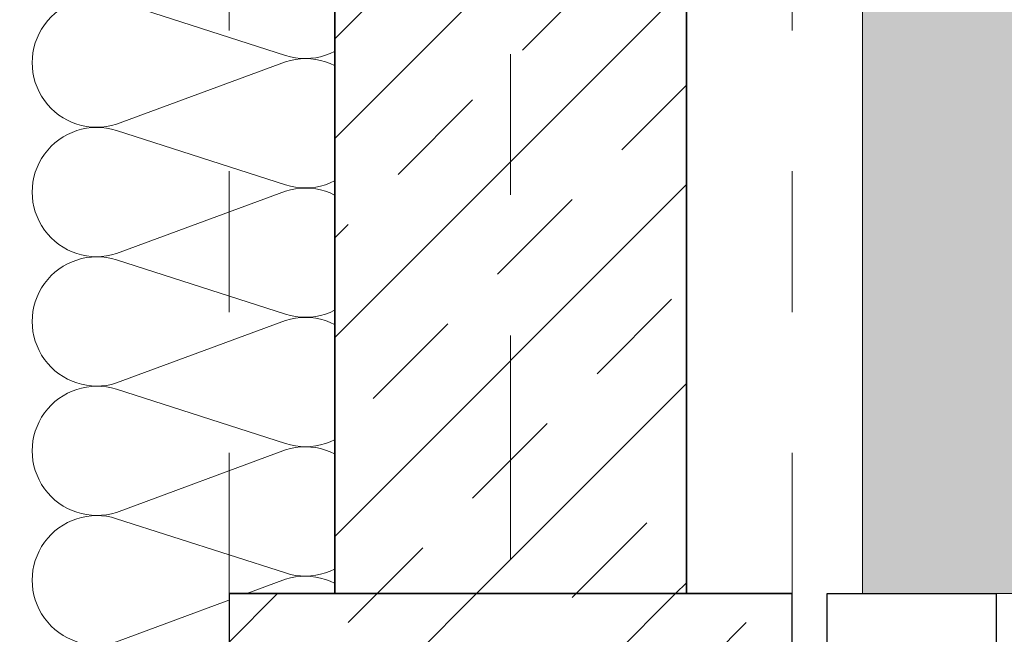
# Model space of a CAD drawing. Header units: metres. Extents: x -180 to 4, y -49 to 6.
# Tile 46 of 256: x -160.57 to -159.87, y -39.076 to -38.639. Entities that reach past the tile are written whole.
import ezdxf

# ---------------------------------------------------------------- set-up
doc = ezdxf.new("R2010")
doc.units = ezdxf.units.M
doc.header["$LTSCALE"] = 0.05
doc.header["$PDMODE"] = 1
doc.header["$PDSIZE"] = -2
doc.linetypes.add('Linienart-20', pattern=[2.116531, 1.058062, -1.058469])
doc.linetypes.add('Linienart-53', pattern=[5.291531, 3.175, -1.058062, 0.352704, -0.705764])
doc.layers.get('0').update_dxf_attribs({"lineweight": 25})
for name, color, linetype, lineweight, true_color in [('30 -33 Aussenwände- 3 Aussenstützen', 7, 'Continuous', 50, 0x0000dd), ('30 -33 Aussenwände- 7 Fassade_ Elemente', 7, 'Continuous', 9, 0x00aacc), ('30 -34 Innenwände- 1 tragend', 7, 'Continuous', 13, 0xdd0806), ('30 -35 Decken- 1 Konstruktion-Träger- Stahlbeton', 7, 'Continuous', 13, 0x33aa00), ('70 -76 Bemaßung- 2 Allgemein', 7, 'Continuous', 5, 0x6666cc)]:
    doc.layers.add(name, color=color, linetype=linetype, lineweight=lineweight, true_color=true_color)
for name, color, linetype, lineweight in [('70 -71 Achsen- 1 Gebäudeachsen', 7, 'Linienart-53', 18), ('70 -72 Beschriftung-14 Schatten', 7, 'Continuous', 5), ('70 -73 Bauteildarst.- 1 Ansicht 0.15', 7, 'Continuous', 15), ('Keine', 7, 'Continuous', 9)]:
    doc.layers.add(name, color=color, linetype=linetype, lineweight=lineweight)
doc.styles.add('Arial', font='arial.ttf')
doc.dimstyles.new('k+k 1_50', dxfattribs={"dimtxt": 0.100689, "dimasz": 0.05302, "dimexe": 0.05, "dimexo": 0.15, "dimgap": 0.01, "dimtad": 1, "dimdec": 3, "dimtxsty": 'Arial', "dimblk": 'VW_SLASH', "dimblk1": 'VW_SLASH', "dimblk2": 'VW_SLASH', "dimcen": 0, "dimdle": 0.05, "dimadec": 3, "dimazin": 0, "dimtfac": 0.75, "dimtdec": 3, "dimtix": 1, "dimtmove": 0, "dimatfit": 0, "dimldrblk": 'VW_SLASH-1', "dimfxl": 0.125, "dimfxlon": 1, "dimfrac": 2, "dimtolj": 1, "dimarcsym": 0})
doc.dimstyles.new('k+k_klein', dxfattribs={"dimtxt": 0.100689, "dimasz": 0.05302, "dimexe": 0.05, "dimexo": 0.15, "dimgap": 0.005, "dimtad": 1, "dimdec": 3, "dimtxsty": 'Arial', "dimblk": 'VW_SLASH-2', "dimblk1": 'VW_SLASH-2', "dimblk2": 'VW_SLASH-2', "dimcen": 0, "dimdle": 0.025, "dimadec": 3, "dimazin": 0, "dimtfac": 0.75, "dimtdec": 3, "dimtix": 1, "dimtmove": 0, "dimatfit": 0, "dimldrblk": 'VW_FILLEDARROW', "dimfxl": 0.1, "dimfxlon": 1, "dimfrac": 2, "dimtolj": 1, "dimarcsym": 0})
pattern_1 = [(45, (0, 0), (0.07071068, -0.07071068), []), (45, (0.03536, -0.03536), (0.07071068, -0.07071068), [0.075, -0.05])]

# ---------------------------------------------------------------- blocks, each defined once
blk = doc.blocks.new('Gruppe-971')
at = {"layer": '30 -33 Aussenwände- 7 Fassade_ Elemente', "lineweight": 9, "transparency": 33554687, "flags": 128}
for points in [[(0.2065, -11.47915, 1.372583), (0.2065, -11.39172), (0.0865, -11.43029, -1.372995), (0.0865, -11.34286), (0.2065, -11.38722, 1.372583), (0.2065, -11.29979), (0.0865, -11.33836, -1.372995), (0.0865, -11.25093), (0.2065, -11.29529, 1.372583), (0.2065, -11.20787), (0.0865, -11.24643, -1.372995), (0.0865, -11.15901), (0.2065, -11.20337, 1.372583), (0.2065, -11.11594), (0.0865, -11.15451, -1.372995), (0.0865, -11.06708), (0.2065, -11.11144, 1.372583), (0.2065, -11.02402), (0.0865, -11.06258, -1.372995), (0.0865, -10.97515), (0.2065, -11.01952, 1.372583), (0.2065, -10.93209), (0.0865, -10.97065, -1.372995), (0.0865, -10.88323)], [(0.2665, -11.528, 0.513088), (0.2065, -11.48365), (0.0865, -11.52221, -1.372995), (0.0865, -11.43479), (0.2065, -11.47915, 1.372583), (0.2065, -11.39172), (0.0865, -11.43029, -1.372995), (0.0865, -11.34286), (0.2065, -11.38722, 1.372583), (0.2065, -11.29979)]]:
    blk.add_lwpolyline(points, format="xyb", dxfattribs=at)
blk = doc.blocks.new('Gruppe-972')
at = {"layer": '30 -33 Aussenwände- 7 Fassade_ Elemente', "transparency": 33554687}
blk.add_blockref('Gruppe-971', (0, 0), dxfattribs=at)
blk = doc.blocks.new('Dämmung-63')
at = {"layer": '30 -33 Aussenwände- 7 Fassade_ Elemente', "color": 7, "transparency": 33554687}
blk.add_blockref('Gruppe-972', (0, 0), dxfattribs=at)
at = {"layer": '30 -33 Aussenwände- 7 Fassade_ Elemente', "color": 0, "flags": 1}
for tag in ['instanceID', 'prm0_value', 'prm1_value', 'prm2_value', 'prm3_value', 'prm4_value', 'prm5_value', 'prm6_value', 'IFC_UUID', 'prm0_name', 'prm0_type', 'prm1_name', 'prm1_type', 'prm2_name', 'prm2_type', 'prm3_name', 'prm3_type', 'prm4_name', 'prm4_type', 'prm5_name', 'prm5_type', 'prm6_name', 'prm6_type']:
    blk.add_attdef(tag, (-160.5718, -39.22204), '', height=0.00018, dxfattribs=at)
blk = doc.blocks.new('Gruppe-979')
at = {"color": 255}
blk.add_wipeout([(-160.818, -31.19704), (-160.818, -39.44704), (-160.021, -39.44704), (-160.021, -31.19704)], dxfattribs=at).dxf.layer = '30 -33 Aussenwände- 7 Fassade_ Elemente'
blk.add_wipeout([(-160.576, -31.42204), (-160.228, -31.42204), (-160.228, -39.22204), (-160.576, -39.22204), (-160.576, -39.37704), (-160.818, -39.37704), (-160.818, -31.26204), (-160.576, -31.26204)], dxfattribs=at).dxf.layer = '30 -33 Aussenwände- 7 Fassade_ Elemente'
at = {"layer": '30 -33 Aussenwände- 7 Fassade_ Elemente', "flags": 128}
blk.add_lwpolyline([(-160.576, -31.42204), (-160.228, -31.42204), (-160.228, -39.22204), (-160.576, -39.22204), (-160.576, -39.37704), (-160.818, -39.37704), (-160.818, -31.26204), (-160.576, -31.26204)], close=True, dxfattribs=at)
at = {"color": 255, "lineweight": 25}
blk.add_wipeout([(-160.576, -31.19704), (-160.576, -39.44704), (-160.461, -39.44704), (-160.461, -39.22204), (-160.303, -39.22204), (-160.303, -31.42204), (-160.461, -31.42204), (-160.461, -31.19704)], dxfattribs=at).dxf.layer = '30 -33 Aussenwände- 7 Fassade_ Elemente'
at = {"layer": '30 -33 Aussenwände- 7 Fassade_ Elemente', "lineweight": 25, "flags": 128}
blk.add_lwpolyline([(-160.461, -39.44704), (-160.461, -39.22204), (-160.303, -39.22204), (-160.303, -31.42204), (-160.461, -31.42204), (-160.461, -31.19704)], dxfattribs=at)
at = {"layer": '30 -33 Aussenwände- 7 Fassade_ Elemente', "xscale": -1}
blk.add_blockref('Dämmung-63', (-160.2945, -27.69404), dxfattribs=at)
blk = doc.blocks.new('Gruppe-2243')
at = {"color": 255}
blk.add_wipeout([(-152.621, -40.04404), (-160.221, -40.04404), (-160.221, -39.04704), (-152.621, -39.04704)], dxfattribs=at).dxf.layer = '30 -33 Aussenwände- 7 Fassade_ Elemente'
blk.add_wipeout([(-152.846, -39.80204), (-152.846, -39.04704), (-159.996, -39.04704), (-159.996, -39.80204), (-160.151, -39.80204), (-160.151, -40.04404), (-152.691, -40.04404), (-152.691, -39.80204)], dxfattribs=at).dxf.layer = '30 -33 Aussenwände- 7 Fassade_ Elemente'
at = {"layer": '30 -33 Aussenwände- 7 Fassade_ Elemente', "flags": 128}
blk.add_lwpolyline([(-152.846, -39.80204), (-152.846, -39.04704), (-159.996, -39.04704), (-159.996, -39.80204), (-160.151, -39.80204), (-160.151, -40.04404), (-152.691, -40.04404), (-152.691, -39.80204)], close=True, dxfattribs=at)
at = {"color": 255, "lineweight": 25}
blk.add_wipeout([(-159.876, -39.54704), (-159.996, -39.54704), (-159.996, -39.04704), (-159.876, -39.04704)], dxfattribs=at).dxf.layer = '30 -33 Aussenwände- 7 Fassade_ Elemente'
at = {"layer": '30 -33 Aussenwände- 7 Fassade_ Elemente', "lineweight": 25, "flags": 128}
blk.add_lwpolyline([(-159.876, -39.54704), (-159.996, -39.54704), (-159.996, -39.04704), (-159.876, -39.04704)], close=True, dxfattribs=at)
blk = doc.blocks.new('Gruppe-11489')
at = {"layer": '30 -33 Aussenwände- 3 Aussenstützen', "linetype": 'Continuous', "lineweight": 9, "transparency": 33554687}
for p, q in [((-160.221, -39.49704), (-160.221, -39.39704)), ((-160.271, -39.44704), (-160.171, -39.44704))]:
    blk.add_line(p, q, dxfattribs=at)
blk = doc.blocks.new('Gruppe-11490')
at = {"color": 255, "lineweight": 25, "transparency": 33554687}
blk.add_wipeout([(-160.421, -39.04704), (-160.421, -39.64704), (-160.021, -39.64704), (-160.021, -39.04704)], dxfattribs=at).dxf.layer = '30 -33 Aussenwände- 3 Aussenstützen'
at = {"layer": '30 -33 Aussenwände- 3 Aussenstützen', "linetype": 'Continuous', "lineweight": 9, "transparency": 33554687}
h = blk.add_hatch(dxfattribs=at)
h.set_pattern_fill('Stahlbeton1 1mm SRF', style=0, pattern_type=2)
h.set_pattern_definition(pattern_1)
h.paths.add_polyline_path([(-160.421, -39.04704), (-160.421, -39.64704), (-160.021, -39.64704), (-160.021, -39.04704)])
at = {"layer": '30 -33 Aussenwände- 3 Aussenstützen', "lineweight": 25, "transparency": 33554687, "flags": 128}
blk.add_lwpolyline([(-160.421, -39.04704), (-160.421, -39.64704), (-160.021, -39.64704), (-160.021, -39.04704)], close=True, dxfattribs=at)
at = {"layer": '30 -33 Aussenwände- 3 Aussenstützen', "transparency": 33554687}
blk.add_blockref('Gruppe-11489', (0, 0), dxfattribs=at)
blk = doc.blocks.new('Gruppe-11491')
at = {"layer": '30 -33 Aussenwände- 3 Aussenstützen', "color": 7}
blk.add_blockref('Gruppe-11490', (0, 0), dxfattribs=at)
at = {"layer": '30 -33 Aussenwände- 3 Aussenstützen', "color": 0, "flags": 1}
for tag in ['instanceID', 'IFC_UUID']:
    blk.add_attdef(tag, (-160.421, -39.64704), '', height=0.00018, dxfattribs=at)
blk = doc.blocks.new('Gruppe-12183')
at = {"layer": '30 -35 Decken- 1 Konstruktion-Träger- Stahlbeton', "color": 7, "linetype": 'Linienart-20', "lineweight": 13, "transparency": 33554687}
for p, q in [((-160.421, -39.04704), (-160.421, -11.89704)), ((-160.021, -39.04704), (-160.021, -11.89704))]:
    blk.add_line(p, q, dxfattribs=at)
at = {"layer": '30 -35 Decken- 1 Konstruktion-Träger- Stahlbeton', "color": 7, "linetype": 'Continuous', "lineweight": 35, "transparency": 33554687, "flags": 128}
blk.add_lwpolyline([(-160.421, -39.04704), (-160.021, -39.04704)], dxfattribs=at)
at = {"layer": '30 -35 Decken- 1 Konstruktion-Träger- Stahlbeton', "color": 0, "flags": 1}
for tag in ['instanceID', 'IFC_UUID']:
    blk.add_attdef(tag, (-160.421, -39.04704), '', height=0.00018, dxfattribs=at)
blk = doc.blocks.new('_01-OG1_Tragwerk (2D)')
at = {"layer": '30 -33 Aussenwände- 7 Fassade_ Elemente', "color": 7}
blk.add_blockref('Gruppe-979', (0, 0), dxfattribs=at)
blk.add_blockref('Gruppe-2243', (0, 0), dxfattribs=at)
at = {"color": 255, "lineweight": 5, "transparency": 33554687}
blk.add_wipeout([(-160.096, -39.04704), (-160.346, -39.04704), (-160.346, -31.39704), (-160.096, -31.39704)], dxfattribs=at).dxf.layer = '30 -34 Innenwände- 1 tragend'
at = {"layer": '30 -34 Innenwände- 1 tragend', "linetype": 'Continuous', "lineweight": 9, "transparency": 33554687}
h = blk.add_hatch(dxfattribs=at)
h.set_pattern_fill('Stahlbeton1 1mm SRF', style=0, pattern_type=2)
h.set_pattern_definition(pattern_1)
h.paths.add_polyline_path([(-160.096, -39.04704), (-160.346, -39.04704), (-160.346, -31.39704), (-160.096, -31.39704)])
at = {"color": 255, "lineweight": 5, "transparency": 33554687}
blk.add_wipeout([(-160.346, -39.04704), (-160.096, -39.04704), (-160.096, -31.39704), (-160.346, -31.39704)], dxfattribs=at).dxf.layer = '30 -34 Innenwände- 1 tragend'
at = {"layer": '30 -34 Innenwände- 1 tragend', "linetype": 'Continuous', "lineweight": 9, "transparency": 33554687}
h = blk.add_hatch(dxfattribs=at)
h.set_pattern_fill('Stahlbeton1  SRF', style=0, pattern_type=2)
h.set_pattern_definition([(45, (0, 0), (0.07071068, -0.07071068), []), (45, (0.03536, -0.03536), (0.07071068, -0.07071068), [0.075, -0.05])])
h.paths.add_polyline_path([(-160.346, -39.04704), (-160.096, -39.04704), (-160.096, -31.39704), (-160.346, -31.39704)])
at = {"layer": '30 -34 Innenwände- 1 tragend', "color": 7, "linetype": 'Continuous', "lineweight": 35, "transparency": 33554687}
for p, q in [((-160.346, -39.04704), (-160.346, -31.39704)), ((-160.096, -39.04704), (-160.096, -31.39704))]:
    blk.add_line(p, q, dxfattribs=at)
at = {"layer": '30 -34 Innenwände- 1 tragend', "transparency": 33554687}
for p, q in [((-160.346, -39.04704), (-160.346, -31.39704)), ((-160.096, -39.04704), (-160.096, -31.39704)), ((-160.096, -39.04704), (-160.346, -39.04704))]:
    blk.add_line(p, q, dxfattribs=at)
at = {"layer": '30 -33 Aussenwände- 3 Aussenstützen'}
blk.add_blockref('Gruppe-11491', (0, 0), dxfattribs=at)
at = {"layer": '30 -35 Decken- 1 Konstruktion-Träger- Stahlbeton', "transparency": 33554687}
blk.add_blockref('Gruppe-12183', (0, 0), dxfattribs=at)
blk = doc.blocks.new('_OG1_2D (2D)')
at = {"layer": '70 -72 Beschriftung-14 Schatten', "linetype": 'Continuous', "lineweight": 0}
blk.add_hatch(color=7, dxfattribs=at).paths.add_polyline_path([(-159.97099996, -11.94704198), (-159.09413416, -11.94704198), (-159.09413416, -37.57385778), (-99.54599996, -37.57385778), (-99.54599996, -39.04704198), (-159.97099996, -39.04704198)])
at = {"layer": '70 -73 Bauteildarst.- 1 Ansicht 0.15', "flags": 128}
blk.add_lwpolyline([(-159.97099996, -11.94704198), (-99.54599996, -11.94704198), (-99.54599996, -39.04704198), (-159.97099996, -39.04704198)], close=True, dxfattribs=at)
blk = doc.blocks.new('VW_SLASH')
at = {"color": 0, "linetype": 'ByBlock', "lineweight": -2, "transparency": 16777216}
blk.add_line((0.943, 0), (-1, 0), dxfattribs=at)
at = {"color": 0, "lineweight": 20, "transparency": 16777216, "flags": 128}
blk.add_lwpolyline([(0.5, 0.5), (-0.5, -0.5)], dxfattribs=at)
blk = doc.blocks.new('*D16287')
at = {"layer": '70 -76 Bemaßung- 2 Allgemein', "color": 0, "lineweight": -2}
for p, q in [((-176.643, -31.79404), (-176.818, -31.79404)), ((-176.768, -38.99402), (-176.768, -31.84706)), ((-176.643, -39.04704), (-176.818, -39.04704))]:
    blk.add_line(p, q, dxfattribs=at)
at = {"layer": 'Defpoints', "color": 0}
for p in [(-176.768, -31.79404), (-175.381, -31.79404), (-159.876, -39.04704)]:
    blk.add_point(p, dxfattribs=at)
at = {"layer": '70 -76 Bemaßung- 2 Allgemein', "color": 0, "lineweight": -2, "xscale": 0.05302001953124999, "yscale": 0.05302001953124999, "zscale": 0.05302001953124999}
for p, rotation in [((-176.768, -31.79404), 90), ((-176.768, -39.04704), 270)]:
    blk.add_blockref('VW_SLASH', p, dxfattribs=dict(at, rotation=rotation))
at = {"layer": '70 -76 Bemaßung- 2 Allgemein', "color": 0, "insert": (-176.8561, -35.42054), "char_height": 0.1006887, "attachment_point": 5, "rotation": 90, "style": 'Arial'}
blk.add_mtext('\\A1;7,25\\S3^ ;', dxfattribs=at)
blk = doc.blocks.new('VW_SLASH-1')
at = {"color": 0, "linetype": 'ByBlock', "lineweight": -2, "transparency": 16777216}
blk.add_line((0.943, 0), (-1, 0), dxfattribs=at)
at = {"color": 0, "lineweight": 5, "transparency": 16777216, "flags": 128}
blk.add_lwpolyline([(0.5, 0.5), (-0.5, -0.5)], dxfattribs=at)
blk = doc.blocks.new('*D16288')
at = {"layer": '70 -76 Bemaßung- 2 Allgemein', "color": 0, "lineweight": -2}
for p, q in [((-176.643, -39.04704), (-176.818, -39.04704)), ((-176.768, -39.99102), (-176.768, -39.10006)), ((-176.643, -40.04404), (-176.818, -40.04404))]:
    blk.add_line(p, q, dxfattribs=at)
at = {"layer": 'Defpoints', "color": 0}
for p in [(-176.768, -39.04704), (-159.876, -39.04704), (-160.181, -40.04404)]:
    blk.add_point(p, dxfattribs=at)
at = {"layer": '70 -76 Bemaßung- 2 Allgemein', "color": 0, "lineweight": -2, "xscale": 0.05302001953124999, "yscale": 0.05302001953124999, "zscale": 0.05302001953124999}
for p, rotation in [((-176.768, -39.04704), 90), ((-176.768, -40.04404), 270)]:
    blk.add_blockref('VW_SLASH', p, dxfattribs=dict(at, rotation=rotation))
at = {"layer": '70 -76 Bemaßung- 2 Allgemein', "color": 0, "insert": (-176.84533, -39.54554), "char_height": 0.1006887, "attachment_point": 5, "rotation": 90, "style": 'Arial'}
blk.add_mtext('\\A1;99\\S7^ ;', dxfattribs=at)
blk = doc.blocks.new('VW_SLASH-2')
at = {"color": 0, "linetype": 'ByBlock', "lineweight": -2, "transparency": 16777216}
blk.add_line((0.472, 0), (-1, 0), dxfattribs=at)
at = {"color": 0, "lineweight": 5, "transparency": 16777216, "flags": 128}
blk.add_lwpolyline([(0.5, 0.5), (-0.5, -0.5)], dxfattribs=at)
blk = doc.blocks.new('*D17019')
at = {"layer": '70 -76 Bemaßung- 2 Allgemein', "color": 0, "lineweight": -2}
for p, q in [((-177.168, -31.39704), (-177.318, -31.39704)), ((-177.268, -38.99402), (-177.268, -31.45006)), ((-177.168, -39.04704), (-177.318, -39.04704))]:
    blk.add_line(p, q, dxfattribs=at)
at = {"layer": 'Defpoints', "color": 0}
for p in [(-177.268, -31.39704), (-175.621, -31.39704), (-160.096, -39.04704)]:
    blk.add_point(p, dxfattribs=at)
at = {"layer": '70 -76 Bemaßung- 2 Allgemein', "color": 0, "lineweight": -2, "xscale": 0.05302001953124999, "yscale": 0.05302001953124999, "zscale": 0.05302001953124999}
for p, rotation in [((-177.268, -31.39704), 90), ((-177.268, -39.04704), 270)]:
    blk.add_blockref('VW_SLASH-2', p, dxfattribs=dict(at, rotation=rotation))
at = {"layer": '70 -76 Bemaßung- 2 Allgemein', "color": 0, "insert": (-177.33346, -35.22204), "char_height": 0.100689, "attachment_point": 5, "rotation": 90, "style": 'Arial'}
blk.add_mtext('\\A1;7,65', dxfattribs=at)
blk = doc.blocks.new('VW_FILLEDARROW')
at = {"linetype": 'Continuous', "lineweight": 0, "transparency": 16777216}
blk.add_hatch(color=0, dxfattribs=at).paths.add_polyline_path([(-2.829, 0.758), (0, 0), (-2.829, -0.758)])
at = {"color": 0, "lineweight": 5, "transparency": 16777216, "flags": 128}
blk.add_lwpolyline([(-2.829, 0.758), (0, 0), (-2.829, -0.758)], close=True, dxfattribs=at)
blk = doc.blocks.new('*D17020')
at = {"layer": '70 -76 Bemaßung- 2 Allgemein', "color": 0, "lineweight": -2}
for p, q in [((-177.168, -39.04704), (-177.318, -39.04704)), ((-177.268, -39.39402), (-177.268, -39.10006)), ((-177.168, -39.44704), (-177.318, -39.44704))]:
    blk.add_line(p, q, dxfattribs=at)
at = {"layer": 'Defpoints', "color": 0}
for p in [(-177.268, -39.04704), (-160.096, -39.04704), (-160.34138, -39.44704)]:
    blk.add_point(p, dxfattribs=at)
at = {"layer": '70 -76 Bemaßung- 2 Allgemein', "color": 0, "lineweight": -2, "xscale": 0.05302001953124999, "yscale": 0.05302001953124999, "zscale": 0.05302001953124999}
for p, rotation in [((-177.268, -39.04704), 90), ((-177.268, -39.44704), 270)]:
    blk.add_blockref('VW_SLASH-2', p, dxfattribs=dict(at, rotation=rotation))
at = {"layer": '70 -76 Bemaßung- 2 Allgemein', "color": 0, "insert": (-177.3244, -39.24704), "char_height": 0.100689, "attachment_point": 5, "rotation": 90, "style": 'Arial'}
blk.add_mtext('\\A1;40', dxfattribs=at)
blk = doc.blocks.new('*D18801')
at = {"layer": '70 -76 Bemaßung- 2 Allgemein', "color": 0, "lineweight": -2}
for p, q in [((-159.846, -31.39704), (-159.671, -31.39704)), ((-159.721, -31.45006), (-159.721, -38.99402)), ((-159.846, -39.04704), (-159.671, -39.04704))]:
    blk.add_line(p, q, dxfattribs=at)
at = {"layer": 'Defpoints', "color": 0}
for p in [(-160.021, -31.39704), (-160.021, -39.04704), (-159.721, -39.04704)]:
    blk.add_point(p, dxfattribs=at)
at = {"layer": '70 -76 Bemaßung- 2 Allgemein', "color": 0, "lineweight": -2, "xscale": 0.05302001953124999, "yscale": 0.05302001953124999, "zscale": 0.05302001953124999}
for p, rotation in [((-159.721, -31.39704), 90.00000000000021), ((-159.721, -39.04704), 270.0000000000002)]:
    blk.add_blockref('VW_SLASH', p, dxfattribs=dict(at, rotation=rotation))
at = {"layer": '70 -76 Bemaßung- 2 Allgemein', "color": 0, "insert": (-159.79146, -35.22204), "char_height": 0.100689, "attachment_point": 5, "rotation": 90, "style": 'Arial'}
blk.add_mtext('\\A1;7,65', dxfattribs=at)
blk = doc.blocks.new('_Achsen (3D)')
at = {"layer": '70 -71 Achsen- 1 Gebäudeachsen', "transparency": 33554687}
blk.add_line((-160.221, 3.79996), (-160.221, -46.17204), dxfattribs=at)
blk = doc.blocks.new('Gruppe-15238')
at = {"layer": '70 -76 Bemaßung- 2 Allgemein'}
for base, p1, p2, text, picture, middle in [((-176.768, -31.79404), (-159.876, -39.04704), (-175.381, -31.79404), '7,25\\S3^ ;', '*D16287', (-176.8561, -35.42054)), ((-176.768, -39.04704), (-160.181, -40.04404), (-159.876, -39.04704), '99\\S7^ ;', '*D16288', (-176.84533, -39.54554))]:
    dim = blk.add_linear_dim(base=base, p1=p1, p2=p2, angle=270, text=text, dimstyle='k+k 1_50', override={"dimtxt": 0.100689, "dimgap": 0.01, "dimpost": '<>', "dimtxsty": 'Arial', "dimtmove": 2}, dxfattribs=at)
    dim.commit()
    dim.dimension.update_dxf_attribs({"geometry": picture, "text_midpoint": middle})
blk = doc.blocks.new('Gruppe-15272')
at = {"layer": '70 -76 Bemaßung- 2 Allgemein'}
for base, p1, p2, text, picture, middle in [((-177.26799996, -31.39704198), (-160.09599996, -39.04704198), (-175.62099996, -31.39704198), '7,65', '*D17019', (-177.3334635, -35.22204198)), ((-177.26799996, -39.04704198), (-160.34138238, -39.44704198), (-160.09599996, -39.04704198), '40', '*D17020', (-177.32440152, -39.24704198))]:
    dim = blk.add_linear_dim(base=base, p1=p1, p2=p2, angle=270, text=text, dimstyle='k+k_klein', override={"dimtxt": 0.100689, "dimgap": 0.005, "dimdec": 8, "dimpost": '<>', "dimtxsty": 'Arial', "dimtmove": 2}, dxfattribs=at)
    dim.commit()
    dim.dimension.update_dxf_attribs({"geometry": picture, "text_midpoint": middle})
blk = doc.blocks.new('Gruppe-15560')
at = {"layer": '70 -76 Bemaßung- 2 Allgemein'}
dim = blk.add_aligned_dim(p1=(-160.021, -31.39704), p2=(-160.021, -39.04704), distance=0.3, text='7,65', dimstyle='k+k 1_50', override={"dimtxt": 0.100689, "dimgap": 0.01, "dimpost": '<>', "dimtxsty": 'Arial', "dimtmove": 2}, dxfattribs=at)
dim.commit()
dim.dimension.update_dxf_attribs({"geometry": '*D18801', "text_midpoint": (-159.79146, -35.22204)})
blk = doc.blocks.new('_OG1_2D Bemaßung_ Beschriftung (2D)')
at = {"layer": '70 -76 Bemaßung- 2 Allgemein'}
for name in ['Gruppe-15238', 'Gruppe-15272', 'Gruppe-15560']:
    blk.add_blockref(name, (0, 0), dxfattribs=at)

msp = doc.modelspace()

# ---------------------------------------------------------------- block references
at = {"layer": 'Keine', "color": 1}
msp.add_blockref('_01-OG1_Tragwerk (2D)', (0, 0), dxfattribs=at)

# ---------------------------------------------------------------- next in the draw order: block references
msp.add_blockref('_OG1_2D (2D)', (0, 0), dxfattribs=at)

# ---------------------------------------------------------------- next in the draw order: block references
msp.add_blockref('_OG1_2D Bemaßung_ Beschriftung (2D)', (0, 0), dxfattribs=at)

# ---------------------------------------------------------------- next in the draw order: block references
msp.add_blockref('_Achsen (3D)', (0, 0), dxfattribs=at)

doc.saveas('drawing.dxf')
